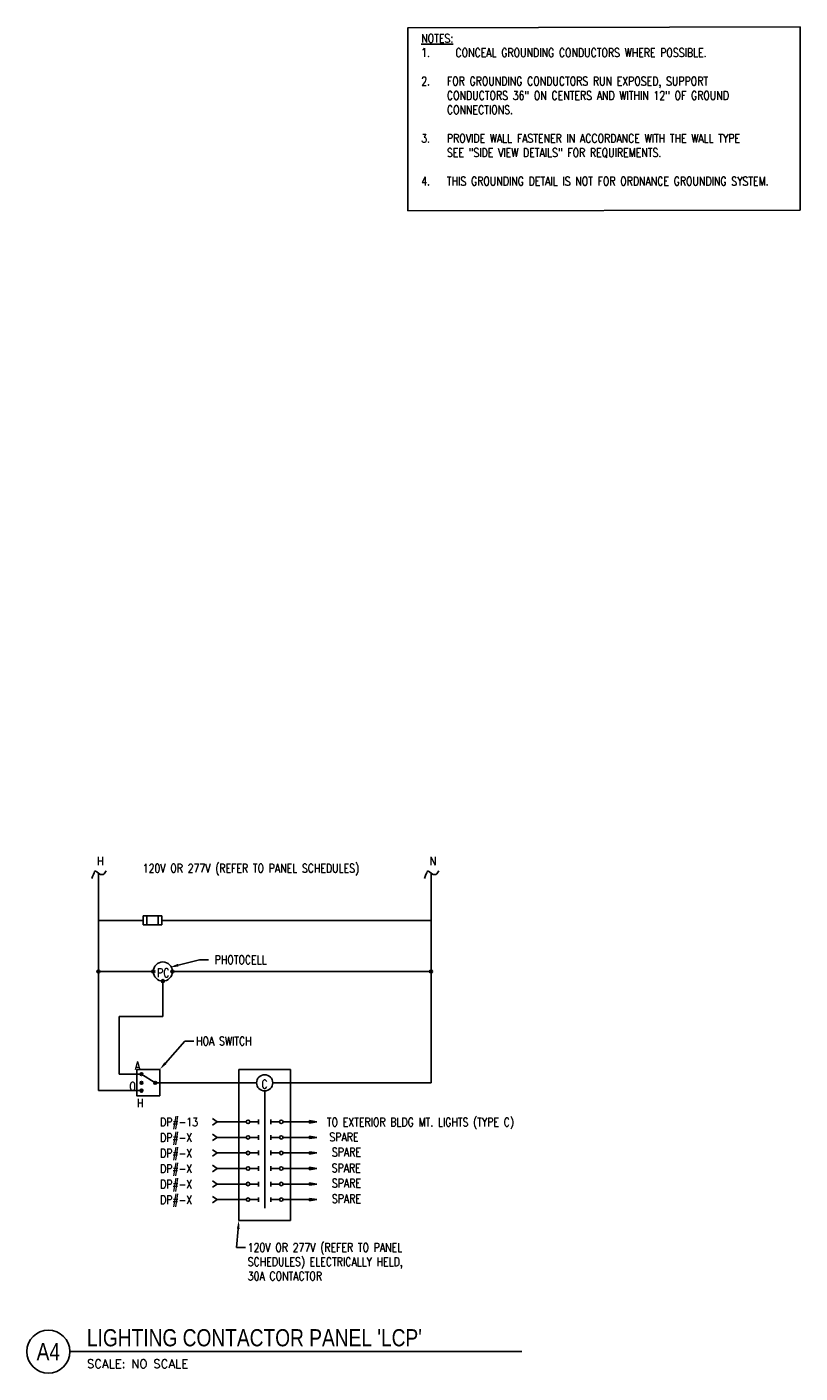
# Model space of a CAD drawing. Header units: inches. Extents: x 103.3 to 132.5, y 25.2 to 44.9.
# Tile 2 of 2: x 121.2 to 132.5, y 25.2 to 44.9. Entities that reach past the tile are written whole.
import ezdxf
from ezdxf import colors
from ezdxf.entities.mleader import LeaderData, LeaderLine
from ezdxf.enums import TextEntityAlignment as Align
from ezdxf.math import Vec2, Vec3

# ---------------------------------------------------------------- set-up
doc = ezdxf.new("R2010")
doc.units = ezdxf.units.IN
doc.header["$MEASUREMENT"] = 0
for name, color, linetype in [('E-ANNO-SYMB', 2, 'Continuous'), ('E-ANNO-TEXT', 2, 'Continuous'), ('E-DETL-GRPH', 3, 'Continuous')]:
    doc.layers.add(name, color=color, linetype=linetype)
doc.styles.add('Annotative', font='romans.shx', dxfattribs={"width": 0.8})
doc.styles.add('ROMANS', font='ROMANS.shx', dxfattribs={"width": 0.8})
doc.styles.add('Title', font='swiss.ttf', dxfattribs={"height": 0.25})

# ---------------------------------------------------------------- blocks, each defined once
blk = doc.blocks.new('E-DT01$0$ARX')
at = {"color": 0, "linetype": 'Continuous'}
for p, q in [((-1, 0.17), (-1, -0.17)), ((0, 0), (-1, 0.17)), ((-1, -0.17), (0, 0)), ((-0.96, 0.12), (-0.96, -0.12)), ((-0.24, 0), (-0.96, 0.12)), ((-0.96, -0.12), (-0.24, 0)), ((-0.92, 0.07), (-0.92, -0.07)), ((-0.49, 0), (-0.92, 0.07)), ((-0.92, -0.07), (-0.49, 0)), ((-0.88, 0.03), (-0.88, -0.03)), ((-0.73, 0), (-0.88, 0.03)), ((-0.88, -0.03), (-0.73, 0))]:
    blk.add_line(p, q, dxfattribs=at)
blk = doc.blocks.new('E-DT01$0$FUSE')
for p, q in [((0, -0.75), (0, 0.75)), ((0, 0.75), (3, 0.75)), ((0.5628, 0.75), (0.5628, -0.75)), ((2.4372, 0.75), (2.4372, -0.75)), ((3, 0.75), (3, -0.75)), ((3, -0.75), (0, -0.75))]:
    blk.add_line(p, q)
blk = doc.blocks.new('*U7')
for q in [(4.678, 0), (6.596, 0)]:
    blk.add_line((0, 0), q)
blk.add_circle((-0.313, 0), 0.313)
at = {"style": 'Title', "width": 0.8}
for tag, p, height in [('TITLE', (0.25, 0.078), 0.25), ('SCALE', (0.25, -0.177), 0.0984)]:
    blk.add_attdef(tag, p, '', height=height, dxfattribs=at)
blk.add_attdef('NUMBER', text='', height=0.25, dxfattribs=at).set_placement((-0.313, 0), align=Align.MIDDLE_CENTER)

msp = doc.modelspace()

# ---------------------------------------------------------------- hatches: boundary and pattern name
at = {"layer": 'E-DETL-GRPH', "lineweight": -3}
for points in [[(122.242, 31.103, 1), (122.199, 31.103, 1)], [(123.044, 31.103, 1), (123.002, 31.103, 1)], [(123.323, 31.103, 1), (123.281, 31.103, 1)], [(127.096, 31.103, 1), (127.053, 31.103, 1)], [(123.184, 30.964, 1), (123.141, 30.964, 1)], [(122.871, 29.606, 1), (122.829, 29.606, 1)], [(122.871, 29.479, 1), (122.829, 29.479, 1)], [(123.072, 29.479, 1), (123.03, 29.479, 1)], [(122.871, 29.365, 1), (122.829, 29.365, 1)]]:
    msp.add_hatch(color=8, dxfattribs=at).paths.add_polyline_path(points)

# ---------------------------------------------------------------- linework, layer by layer
for p, q in [((122.221, 32.528, 1), (122.221, 29.365, 1)), ((127.075, 32.528, 1), (127.075, 29.479, 1)), ((122.221, 31.849, 1), (122.876, 31.849, 1)), ((123.144, 31.849, 1), (127.075, 31.849, 1)), ((122.221, 31.103, 1), (123.023, 31.103, 1)), ((123.302, 31.103, 1), (127.075, 31.103, 1)), ((123.162, 30.964, 1), (123.162, 30.449, 1)), ((123.162, 30.449, 1), (122.525, 30.449, 1)), ((122.525, 29.606, 1), (122.525, 30.449, 1)), ((124.271, 29.673, 1), (125.024, 29.673, 1)), ((122.85, 29.606, 1), (122.525, 29.606, 1)), ((122.85, 29.606, 1), (123.051, 29.479, 1)), ((123.051, 29.479, 1), (124.529, 29.479, 1)), ((127.075, 29.479, 1), (124.766, 29.479, 1)), ((122.221, 29.365, 1), (122.85, 29.365, 1)), ((124.648, 29.361, 1), (124.648, 27.653, 1)), ((123.955, 28.91, 1), (123.887, 28.957, 1)), ((123.955, 28.91, 1), (123.887, 28.863, 1)), ((123.955, 28.91, 1), (124.38, 28.91, 1)), ((124.43, 28.91, 1), (124.558, 28.91, 1)), ((124.558, 28.944, 1), (124.558, 28.876, 1)), ((124.737, 28.944, 1), (124.737, 28.876, 1)), ((124.865, 28.91, 1), (124.737, 28.91, 1)), ((125.408, 28.91, 1), (124.915, 28.91, 1)), ((123.955, 28.683, 1), (123.887, 28.73, 1)), ((123.955, 28.683, 1), (123.887, 28.636, 1)), ((123.955, 28.683, 1), (124.38, 28.683, 1)), ((124.43, 28.683, 1), (124.558, 28.683, 1)), ((124.558, 28.717, 1), (124.558, 28.649, 1)), ((124.737, 28.717, 1), (124.737, 28.649, 1)), ((124.865, 28.683, 1), (124.737, 28.683, 1)), ((125.408, 28.683, 1), (124.915, 28.683, 1)), ((123.955, 28.456, 1), (123.887, 28.503, 1)), ((124.558, 28.49, 1), (124.558, 28.423, 1)), ((124.737, 28.49, 1), (124.737, 28.423, 1)), ((123.955, 28.456, 1), (123.887, 28.41, 1)), ((123.955, 28.456, 1), (124.38, 28.456, 1)), ((124.43, 28.456, 1), (124.558, 28.456, 1)), ((124.865, 28.456, 1), (124.737, 28.456, 1)), ((125.408, 28.456, 1), (124.915, 28.456, 1)), ((123.955, 28.229, 1), (123.887, 28.276, 1)), ((123.955, 28.229, 1), (123.887, 28.183, 1)), ((123.955, 28.229, 1), (124.38, 28.229, 1)), ((124.43, 28.229, 1), (124.558, 28.229, 1)), ((124.558, 28.263, 1), (124.558, 28.196, 1)), ((124.737, 28.263, 1), (124.737, 28.196, 1)), ((124.865, 28.229, 1), (124.737, 28.229, 1)), ((125.408, 28.229, 1), (124.915, 28.229, 1)), ((123.955, 28.003, 1), (123.887, 28.049, 1)), ((123.955, 28.003, 1), (123.887, 27.956, 1)), ((123.955, 28.003, 1), (124.38, 28.003, 1)), ((124.43, 28.003, 1), (124.558, 28.003, 1)), ((124.558, 28.036, 1), (124.558, 27.969, 1)), ((124.737, 28.036, 1), (124.737, 27.969, 1)), ((124.865, 28.003, 1), (124.737, 28.003, 1)), ((125.408, 28.003, 1), (124.915, 28.003, 1)), ((123.955, 27.776, 1), (123.887, 27.822, 1)), ((123.955, 27.776, 1), (123.887, 27.729, 1)), ((123.955, 27.776, 1), (124.38, 27.776, 1)), ((124.43, 27.776, 1), (124.558, 27.776, 1)), ((124.558, 27.809, 1), (124.558, 27.742, 1)), ((124.737, 27.809, 1), (124.737, 27.742, 1)), ((124.865, 27.776, 1), (124.737, 27.776, 1)), ((125.408, 27.776, 1), (124.915, 27.776, 1))]:
    msp.add_line(p, q, dxfattribs=at)
msp.add_lwpolyline([(126.736, 42.197), (126.736, 44.868), (132.46, 44.882), (132.46, 42.211)], close=True, dxfattribs=at)
at = {"layer": 'E-DETL-GRPH', "lineweight": -3, "elevation": 1, "flags": 128}
msp.add_lwpolyline([(125.024, 29.673), (125.024, 27.473), (124.271, 27.473), (124.271, 29.673)], dxfattribs=at)
at = {"layer": 'E-DETL-GRPH', "lineweight": -3}
for centre, radius in [((123.162, 31.103, 1), 0.14), ((122.221, 31.103, 1), 0.0212), ((123.023, 31.103, 1), 0.0212), ((123.302, 31.103, 1), 0.0212), ((127.075, 31.103, 1), 0.0212), ((123.162, 30.964, 1), 0.0212), ((122.85, 29.606, 1), 0.0212), ((122.85, 29.479, 1), 0.0212), ((123.051, 29.479, 1), 0.0212), ((122.85, 29.365, 1), 0.0212), ((124.405, 28.91, 1), 0.0251), ((124.89, 28.91, 1), 0.0251), ((124.405, 28.683, 1), 0.0251), ((124.89, 28.683, 1), 0.0251), ((124.405, 28.456, 1), 0.0251), ((124.89, 28.456, 1), 0.0251), ((124.405, 28.229, 1), 0.0251), ((124.89, 28.229, 1), 0.0251), ((124.405, 28.003, 1), 0.0251), ((124.89, 28.003, 1), 0.0251), ((124.405, 27.776, 1), 0.0251), ((124.89, 27.776, 1), 0.0251)]:
    msp.add_circle(centre, radius, dxfattribs=at)
for points in [[(122.127, 32.459, 1), (122.141, 32.502, 1), (122.168, 32.587, 1), (122.276, 32.468, 1), (122.316, 32.537, 1), (122.335, 32.57, 1)], [(126.981, 32.459, 1), (126.995, 32.502, 1), (127.022, 32.587, 1), (127.13, 32.468, 1), (127.17, 32.537, 1), (127.189, 32.57, 1)]]:
    msp.add_open_spline(points, degree=3, knots=[0, 0, 0, 0, 0.095014, 0.18632, 1, 1, 1, 1], dxfattribs=at)
msp.add_3dface([(122.781, 29.674, 1), (123.117, 29.674, 1), (123.117, 29.29, 1), (122.781, 29.29, 1)], dxfattribs=at)

# ---------------------------------------------------------------- block references
at = {"layer": 'E-ANNO-SYMB', "lineweight": -3}
ref = msp.add_blockref('*U7', (121.804, 25.558), dxfattribs=at)
ref.add_attrib('SCALE', 'SCALE: NO SCALE', dxfattribs={"layer": '0', "height": 0.125, "style": 'ROMANS'}).set_placement((122.054, 25.381), align=Align.MIDDLE_LEFT)
ref.add_attrib('TITLE', "LIGHTING CONTACTOR PANEL 'LCP'", (122.054, 25.636), dxfattribs={"layer": '0', "height": 0.25, "style": 'Title', "width": 0.8})
ref.add_attrib('NUMBER', 'A4', dxfattribs={"layer": '0', "height": 0.25, "style": 'Title', "width": 0.8}).set_placement((121.491, 25.558), align=Align.MIDDLE_CENTER)
at = {"layer": 'E-DETL-GRPH', "lineweight": -3}
for name, p, xscale, yscale, zscale in [('E-DT01$0$FUSE', (122.876, 31.849, 1), 0.0896, 0.0896, 0.0896), ('E-DT01$0$ARX', (125.408, 28.91, 1), 0.1044140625, 0.1044140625, 0.1044140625), ('E-DT01$0$ARX', (125.408, 28.683, 1), 0.1044140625, 0.1044140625, 0.1044140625), ('E-DT01$0$ARX', (125.408, 28.456, 1), 0.1044140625, 0.1044140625, 0.1044140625), ('E-DT01$0$ARX', (125.408, 28.229, 1), 0.1044140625, 0.1044140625, 0.1044140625), ('E-DT01$0$ARX', (125.408, 28.003, 1), 0.1044140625, 0.1044140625, 0.1044140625), ('E-DT01$0$ARX', (125.408, 27.776, 1), 0.1044140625, 0.1044140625, 0.1044140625)]:
    msp.add_blockref(name, p, dxfattribs=dict(at, xscale=xscale, yscale=yscale, zscale=zscale))

# ---------------------------------------------------------------- texts
at = {"layer": 'E-ANNO-TEXT', "lineweight": -3, "char_height": 0.125, "attachment_point": 1, "style": 'Annotative'}
for s, insert, width in [('{\\LNOTES:\\P\\pxi-3,l3,t3;}1.^ICONCEAL GROUNDING CONDUCTORS WHERE POSSIBLE.\\P\\pi0,l0,tz;\\P\\pi-3,l3,t3;2.^IFOR GROUNDING CONDUCTORS RUN EXPOSED, SUPPORT  CONDUCTORS 36" ON CENTERS AND WITHIN 12" OF GROUND CONNECTIONS.\\P\\pi0,l0,tz;\\P\\pi-3,l3,t3;3.^IPROVIDE WALL FASTENER IN ACCORDANCE WITH THE WALL TYPE SEE "SIDE VIEW DETAILS" FOR REQUIREMENTS.\\P\\pi0,l0,tz;\\P\\pi-3,l3,t3;4.^ITHIS GROUNDING DETAIL IS NOT FOR ORDNANCE GROUNDING SYSTEM.', (126.932, 44.778), 5.32238), ('DP#-13', (123.122, 28.97, 1), 0.43894), ('TO EXTERIOR BLDG MT. LIGHTS (TYPE C)', (125.555, 28.969, 1), 3.51153), ('DP#-X', (123.122, 28.743, 1), 0.43894), ('SPARE', (125.592, 28.752, 1), 2.73515), ('SPARE', (125.628, 28.531, 1), 0.44622), ('DP#-X', (123.122, 28.29, 1), 0.38129), ('SPARE', (125.625, 28.298, 1), 0.44622), ('DP#-X', (123.122, 28.063, 1), 0.38129), ('SPARE', (125.628, 28.078, 1), 0.44622), ('DP#-X', (123.122, 27.836, 1), 0.38129), ('SPARE', (125.628, 27.851, 1), 0.44622)]:
    msp.add_mtext(s, dxfattribs=dict(at, insert=insert, width=width))
at = {"layer": 'E-ANNO-TEXT', "lineweight": -3, "char_height": 0.125, "style": 'Annotative'}
for s, insert, width, attachment_point, line_spacing_factor in [('H', (122.202, 32.653, 1), 0.09088, 7, 0.6), ('N', (127.056, 32.653, 1), 0.09068, 7, 0.6), ('120V OR 277V (REFER TO PANEL SCHEDULES)', (122.868, 32.672), 3.73355, 1, 0.938532), ('PC', (123.168, 31.084, 1), 0.11846, 5, 0.938532), ('C', (124.646, 29.459), 0.08696, 5, 0.938532), ('DP#-X', (123.122, 28.516, 1), 1.62563, 1, 0.938532)]:
    msp.add_mtext(s, dxfattribs=dict(at, insert=insert, width=width, attachment_point=attachment_point, line_spacing_factor=line_spacing_factor))
at = {"layer": 'E-ANNO-TEXT', "lineweight": -3, "char_height": 0.125, "attachment_point": 5, "line_spacing_factor": 0.6, "style": 'Annotative'}
for s, insert in [('A', (122.794, 29.729, 1)), ('O', (122.721, 29.428, 1)), ('H', (122.832, 29.185, 1))]:
    msp.add_mtext(s, dxfattribs=dict(at, insert=insert))

# ---------------------------------------------------------------- next in the draw order: leaders
at = {"layer": 'E-ANNO-TEXT', "lineweight": -3}
ml = msp.add_multileader_mtext('Standard', dxfattribs=at)
ml.set_content('PHOTOCELL', color=256, style='Annotative')
ml.set_leader_properties(color=1, linetype='ByLayer', lineweight=-1)
ml.build(insert=Vec2(0, 0))
ml.multileader.update_dxf_attribs({"text_right_attachment_type": 3, "dogleg_length": 0.13, "arrow_head_size": 0.125})
ctx = ml.context
ctx.base_point, ctx.char_height, ctx.arrow_head_size, ctx.landing_gap_size, ctx.plane_origin = Vec3(123.828, 31.275, 1), 0.125, 0.125, 0.09, Vec3(123.698, 31.275, 1)
ctx.right_attachment = 3
notes = []
notes.append((ctx, [(0, (1, 1, 0), (123.698, 31.275, 1), (1, 0), 0.13, [(0, [(123.264, 31.164, 1)], 0, [])])]))
ctx.mtext.insert, ctx.mtext.flow_direction = Vec3(123.918, 31.337, 1), 5
ctx.mtext.has_bg_fill, ctx.mtext.bg_color, ctx.mtext.bg_scale_factor, ctx.mtext.bg_transparency, ctx.mtext.use_window_bg_color = 1, -1073741824, 1, 0, 1
ml = msp.add_multileader_mtext('Standard', dxfattribs=at)
ml.set_content('HOA SWITCH', color=256, style='Annotative')
ml.set_leader_properties(color=1, linetype='ByLayer', lineweight=-1)
ml.build(insert=Vec2(0, 0))
ml.multileader.update_dxf_attribs({"text_right_attachment_type": 3, "dogleg_length": 0.13, "arrow_head_size": 0.125})
ctx = ml.context
ctx.base_point, ctx.char_height, ctx.arrow_head_size, ctx.landing_gap_size, ctx.plane_origin = Vec3(123.615, 30.088, 1), 0.125, 0.125, 0.0312, Vec3(123.622, 30.088, 1)
ctx.right_attachment = 3
notes.append((ctx, [(0, (1, 1, 0), (123.485, 30.088, 1), (1, 0), 0.13, [(0, [(123.117, 29.674, 1)], 0, [])])]))
ctx.mtext.insert, ctx.mtext.width, ctx.mtext.flow_direction = Vec3(123.647, 30.151, 1), 0.90601, 5
ctx.mtext.has_bg_fill, ctx.mtext.bg_color, ctx.mtext.bg_scale_factor, ctx.mtext.bg_transparency, ctx.mtext.use_window_bg_color = 1, -1073741824, 1, 0, 1
ml = msp.add_multileader_mtext('Standard', dxfattribs=at)
ml.set_content('120V OR 277V (REFER TO PANEL SCHEDULES) ELECTRICALLY HELD, 30A CONTACTOR', color=256, style='Annotative')
ml.set_leader_properties(color=1, linetype='ByLayer', lineweight=-1)
ml.build(insert=Vec2(0, 0))
ml.multileader.update_dxf_attribs({"text_right_attachment_type": 3, "dogleg_length": 0.13, "arrow_head_size": 0.125})
ctx = ml.context
ctx.base_point, ctx.char_height, ctx.arrow_head_size, ctx.landing_gap_size, ctx.plane_origin = Vec3(124.369, 27.077, 1), 0.125, 0.125, 0.0312, Vec3(125.688, 26.468, 1)
ctx.right_attachment = 3
notes.append((ctx, [(0, (1, 1, 0), (124.239, 27.077, 1), (1, 0), 0.13, [(0, [(124.271, 27.473, 1)], 0, [])])]))
ctx.mtext.insert, ctx.mtext.width, ctx.mtext.flow_direction = Vec3(124.4, 27.14, 1), 2.69651, 5
ctx.mtext.has_bg_fill, ctx.mtext.bg_color, ctx.mtext.bg_scale_factor, ctx.mtext.bg_transparency, ctx.mtext.use_window_bg_color = 1, -1073741824, 1, 0, 1
for ctx, leaders in notes:
    for number, flags, end, landing, length, lines in leaders:
        leader = LeaderData()
        leader.index, (leader.has_last_leader_line, leader.has_dogleg_vector, leader.attachment_direction) = number, flags
        leader.last_leader_point, leader.dogleg_vector, leader.dogleg_length = Vec3(end), Vec3(landing), length
        for number, points, colour, breaks in lines:
            line = LeaderLine()
            line.index, line.vertices, line.color, line.breaks = number, Vec3.list(points), colors.encode_raw_color(colour), breaks
            leader.lines.append(line)
        ctx.leaders.append(leader)

# ---------------------------------------------------------------- next in the draw order: linework, layer by layer
at = {"layer": 'E-DETL-GRPH', "lineweight": -3}
msp.add_circle((124.648, 29.479, 1), 0.118, dxfattribs=at)

doc.saveas('drawing.dxf')
